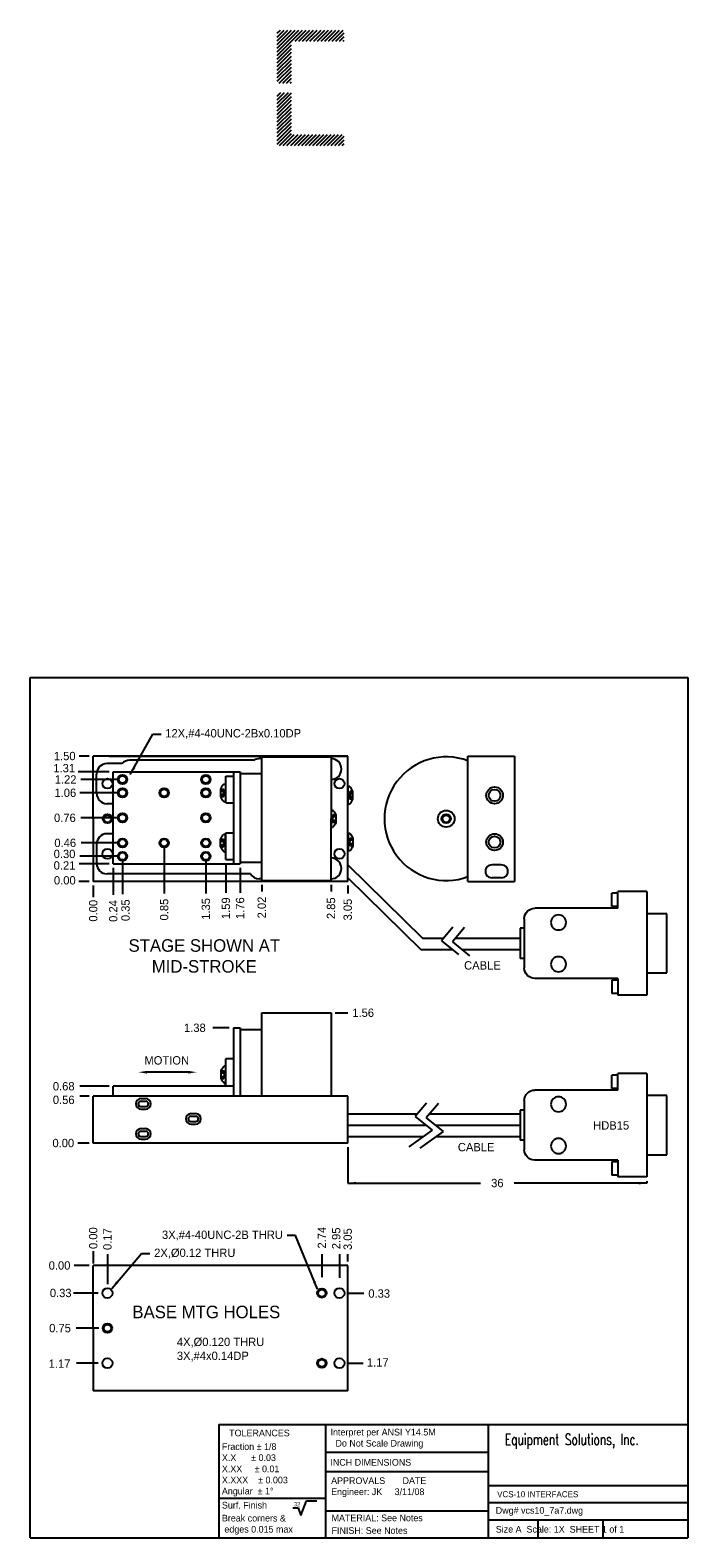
# Model space of a CAD drawing. Extents: x 56.1 to 141.2, y 26.6 to 52.6.
# Tile 2 of 2: x 133.3 to 141.2, y 34.6 to 52.6. Entities that reach past the tile are written whole.
import ezdxf

# ---------------------------------------------------------------- set-up
doc = ezdxf.new("R2010")
doc.units = 0
doc.header["$LTSCALE"] = 0.5
doc.header["$MEASUREMENT"] = 0
doc.linetypes.add('HIDDEN', pattern=[0.375, 0.25, -0.125])
doc.layers.get('0').update_dxf_attribs({"linetype": 'CONTINUOUS'})
for name, color, linetype in [('FASTENERS', 1, 'CONTINUOUS'), ('OBJECT', 7, 'CONTINUOUS'), ('TEXT', 1, 'CONTINUOUS'), ('TRACES', 3, 'CONTINUOUS')]:
    doc.layers.add(name, color=color, linetype=linetype)
doc.styles.add('ROMANC', font='romanc', dxfattribs={"width": 0.7, "height": 0.1})
doc.dimstyles.get("Standard").update_dxf_attribs({"dimtxt": 0.18, "dimasz": 0.18, "dimexe": 0.18, "dimexo": 0.0625, "dimgap": 0.09, "dimtad": 0, "dimtih": 1, "dimtoh": 1, "dimdec": 4, "dimzin": 0, "dimdsep": 46, "dimtxsty": 'Standard', "dimcen": 0.09, "dimadec": 0, "dimazin": 0, "dimtfac": 1, "dimtdec": 4, "dimtofl": 0, "dimtmove": 0, "dimatfit": 3, "dimfxl": 0, "dimtolj": 1, "dimtzin": 0, "dimarcsym": 0})

# ---------------------------------------------------------------- blocks, each defined once
blk = doc.blocks.new('A$C13053BF5')
at = {"layer": 'OBJECT', "color": 1}
for p, q in [((0, 0), (0, 0.22)), ((0.02, 0.22), (0, 0.22)), ((0.02, 0), (0, 0)), ((0.06, 0.06), (0.06, 0.16))]:
    blk.add_line(p, q, dxfattribs=at)
at = {"layer": 'OBJECT', "color": 1, "linetype": 'HIDDEN'}
for p, q in [((0.06, 0.157), (0.025, 0.157)), ((0.06, 0.063), (0.025, 0.063)), ((0.06, 0.133), (0.03, 0.133)), ((0.06, 0.087), (0.03, 0.087))]:
    blk.add_line(p, q, dxfattribs=at)
at = {"layer": 'OBJECT', "color": 1}
for start, end in [(19.8335, 48.2825), (311.7175, 340.1665)]:
    blk.add_arc((-0.079, 0.11), 0.147, start, end, dxfattribs=at)
at = {"layer": 'OBJECT', "color": 1, "linetype": 'HIDDEN'}
for centre, radius, start, end in [((0.072, 0.11), 0.0665, 135.169, 224.831), ((0.039, 0.148), 0.0168, 146.6405, 237.7565), ((0.039, 0.072), 0.0168, 122.2435, 213.3595), ((0.065, 0.11), 0.0419, 145.9487, 214.0513)]:
    blk.add_arc(centre, radius, start, end, dxfattribs=at)
blk = doc.blocks.new('A$C30FB3D11')
at = {"layer": 'TEXT', "xscale": -0.9639, "yscale": 0.9639, "zscale": 0.9639, "rotation": 90}
blk.add_blockref('A$C13053BF5', (0.212, 0.058), dxfattribs=at)
blk = doc.blocks.new('A$C476D34B0')
at = {"layer": 'FASTENERS', "rotation": 180}
blk.add_blockref('A$C30FB3D11', (0.212, 0.058), dxfattribs=at)
blk = doc.blocks.new('A$C38FB596C')
at = {"layer": 'OBJECT', "xscale": 0.9888000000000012, "yscale": 0.9888000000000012, "zscale": 0.9888, "rotation": 270}
blk.add_blockref('A$C476D34B0', (0, 0.105), dxfattribs=at)
blk = doc.blocks.new('A$C7EF0184B')
at = {"layer": 'OBJECT'}
for p, q in [((0.24, 0.62), (0.24, -0.62)), ((0.24, 0.62), (0.59, 0.62)), ((0.59, 0.42), (0.59, 0.62)), ((0.59, 0.6), (0.66, 0.6)), ((0.66, 0.44), (0.66, 0.6)), ((0.59, 0.44), (0.66, 0.44)), ((0.59, 0.42), (1.585, 0.42)), ((0, -0.355), (0, 0.355)), ((0, 0.355), (0.24, 0.355)), ((1.71, 0.295), (1.71, -0.295)), ((1.71, 0.18), (1.76, 0.18)), ((1.76, 0.18), (1.76, -0.18)), ((1.71, -0.18), (1.76, -0.18)), ((0.24, -0.355), (0, -0.355)), ((0.59, -0.42), (0.59, -0.62)), ((0.59, -0.42), (1.585, -0.42)), ((0.59, -0.44), (0.66, -0.44)), ((0.66, -0.44), (0.66, -0.6)), ((0.24, -0.62), (0.59, -0.62)), ((0.59, -0.6), (0.66, -0.6))]:
    blk.add_line(p, q, dxfattribs=at)
for centre in [(1.3, 0.25), (1.3, -0.25)]:
    blk.add_circle(centre, 0.09, dxfattribs=at)
for centre, start, end in [((1.585, 0.295), 0, 90), ((1.585, -0.295), 270, 0)]:
    blk.add_arc(centre, 0.125, start, end, dxfattribs=at)

msp = doc.modelspace()

# ---------------------------------------------------------------- hatches: boundary and pattern name
at = {"layer": 'TEXT'}
h = msp.add_hatch(dxfattribs=at)
h.set_pattern_fill('ANSI31', color=256, scale=0.25, style=0)
h.set_pattern_definition([(45, (95.806333, 49.62949), (-0.022097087, 0.022097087), [])])
h.paths.add_polyline_path([(137.049, 52.633), (136.249, 52.633), (136.249, 51.998), (136.419, 51.998), (136.419, 52.501), (137.049, 52.501)])
h.paths.add_polyline_path([(137.049, 51.385), (136.419, 51.385), (136.419, 51.888), (136.249, 51.888), (136.249, 51.253), (137.049, 51.253)])

# ---------------------------------------------------------------- linework, layer by layer
for p, q in [((133.286, 44.88), (141.169, 44.88)), ((133.286, 34.58), (133.286, 44.88)), ((135.548, 35.938), (141.169, 35.938)), ((135.548, 35.938), (135.548, 34.58)), ((136.828, 35.938), (136.828, 34.58)), ((138.775, 35.938), (138.775, 34.58)), ((136.828, 35.608), (138.775, 35.608)), ((136.828, 35.376), (138.775, 35.376)), ((138.775, 35.206), (141.169, 35.206)), ((135.548, 35.054), (136.828, 35.054)), ((136.531, 34.848), (136.597, 35.025)), ((136.597, 35.025), (136.723, 35.025)), ((136.436, 34.939), (136.499, 34.939)), ((136.499, 34.939), (136.531, 34.848)), ((136.828, 34.903), (138.775, 34.903)), ((138.775, 35.003), (141.169, 35.003)), ((138.775, 34.794), (141.169, 34.794)), ((139.373, 34.794), (139.373, 34.58)), ((140.15, 34.794), (140.15, 34.58)), ((133.286, 34.58), (141.169, 34.58))]:
    msp.add_line(p, q)
at = {"layer": 'FASTENERS'}
msp.add_line((133.993, 43.941), (133.876, 43.941), dxfattribs=at)
for centre in [(138.853, 43.471), (138.273, 43.191), (138.853, 42.911)]:
    msp.add_circle(centre, 0.1, dxfattribs=at)
at = {"layer": 'OBJECT'}
for p, q in [((141.169, 44.88), (141.169, 34.58)), ((134.043, 43.191), (134.043, 43.941)), ((137.093, 43.941), (134.043, 43.941)), ((134.233, 43.941), (137.093, 43.941)), ((135.965, 43.891), (134.478, 43.891)), ((136.063, 43.911), (136.033, 43.911)), ((137.093, 42.441), (137.093, 43.941)), ((138.533, 43.941), (139.093, 43.941)), ((138.533, 42.441), (138.533, 43.941)), ((139.093, 43.941), (139.093, 42.441)), ((134.083, 43.496), (134.083, 43.726)), ((134.387, 43.851), (134.208, 43.851)), ((134.283, 43.371), (134.208, 43.371)), ((134.043, 43.191), (134.043, 42.441)), ((134.283, 43.011), (134.208, 43.011)), ((134.083, 42.886), (134.083, 42.656)), ((138.933, 42.639), (138.823, 42.639)), ((137.093, 42.441), (134.043, 42.441)), ((135.926, 42.531), (134.208, 42.531)), ((136.063, 42.471), (136.033, 42.471)), ((138.533, 42.441), (139.093, 42.441)), ((138.933, 42.483), (138.823, 42.483)), ((137.093, 39.867), (134.043, 39.867)), ((134.043, 39.307), (134.043, 39.867)), ((134.613, 39.808), (134.673, 39.808)), ((134.613, 39.746), (134.673, 39.746)), ((134.616, 39.84), (134.67, 39.84)), ((137.093, 39.307), (137.093, 39.867)), ((134.616, 39.714), (134.67, 39.714)), ((135.213, 39.628), (135.273, 39.628)), ((135.213, 39.566), (135.273, 39.566)), ((135.216, 39.66), (135.27, 39.66)), ((134.613, 39.448), (134.673, 39.448)), ((134.613, 39.386), (134.673, 39.386)), ((134.616, 39.48), (134.67, 39.48)), ((135.216, 39.534), (135.27, 39.534)), ((137.093, 39.307), (134.043, 39.307)), ((134.616, 39.354), (134.67, 39.354)), ((137.093, 37.841), (134.043, 37.841)), ((134.043, 37.091), (134.043, 37.841)), ((137.093, 36.341), (137.093, 37.841)), ((134.043, 37.091), (134.043, 36.341)), ((137.093, 36.341), (134.043, 36.341))]:
    msp.add_line(p, q, dxfattribs=at)
at = {"layer": 'OBJECT', "color": 6}
for p, q in [((136.063, 42.451), (136.063, 43.931)), ((136.063, 43.931), (136.893, 43.931)), ((136.893, 43.931), (136.893, 43.191)), ((136.893, 42.451), (136.893, 43.191)), ((136.063, 42.451), (136.893, 42.451)), ((136.063, 39.867), (136.063, 40.867)), ((136.063, 40.867), (136.893, 40.867)), ((136.893, 40.867), (136.893, 39.867)), ((136.893, 40.597), (136.893, 40.436))]:
    msp.add_line(p, q, dxfattribs=at)
at = {"layer": 'OBJECT'}
for centre, radius in [((134.213, 43.611), 0.06), ((136.993, 43.611), 0.06), ((138.853, 43.471), 0.07), ((134.213, 43.191), 0.055), ((134.213, 43.191), 0.044), ((138.853, 42.911), 0.07), ((134.213, 42.771), 0.06), ((136.993, 42.771), 0.06), ((134.213, 37.511), 0.06), ((136.783, 37.511), 0.055), ((136.783, 37.511), 0.044), ((136.993, 37.511), 0.06), ((134.213, 37.091), 0.055), ((134.213, 37.091), 0.044), ((134.213, 36.671), 0.06), ((136.783, 36.671), 0.055), ((136.783, 36.671), 0.044), ((136.993, 36.671), 0.06)]:
    msp.add_circle(centre, radius, dxfattribs=at)
at = {"layer": 'OBJECT', "color": 6}
for radius in [0.055, 0.044]:
    msp.add_circle((138.273, 43.191), radius, dxfattribs=at)
at = {"layer": 'OBJECT'}
for centre, radius, start, end in [((134.478, 43.766), 0.125, 90, 137.1564), ((136.033, 43.785), 0.125, 90, 122.8572), ((136.893, 43.786), 0.125, 270, 90), ((134.208, 43.726), 0.125, 90, 180), ((134.208, 43.496), 0.125, 180, 270), ((134.208, 42.886), 0.125, 90, 180), ((134.208, 42.656), 0.125, 180, 270), ((136.893, 42.596), 0.125, 270, 90), ((138.821, 42.561), 0.078, 88.5404, 271.4596), ((138.935, 42.561), 0.078, 268.5404, 91.4596), ((136.033, 42.596), 0.125, 211.3374, 270), ((134.616, 39.777), 0.063, 90, 270), ((134.613, 39.777), 0.031, 90, 270), ((134.67, 39.777), 0.063, 270, 90), ((134.673, 39.777), 0.031, 270, 90), ((135.216, 39.597), 0.063, 90, 270), ((135.213, 39.597), 0.031, 90, 270), ((135.27, 39.597), 0.063, 270, 90), ((135.273, 39.597), 0.031, 270, 90), ((134.616, 39.417), 0.063, 90, 270), ((134.613, 39.417), 0.031, 90, 270), ((134.67, 39.417), 0.063, 270, 90), ((134.673, 39.417), 0.031, 270, 90)]:
    msp.add_arc(centre, radius, start, end, dxfattribs=at)
at = {"layer": 'OBJECT', "color": 6}
msp.add_arc((138.273, 43.191), 0.74, 69.43, 290.57, dxfattribs=at)
at = {"layer": 'TEXT'}
for p, q in [((134.233, 43.751), (133.862, 43.751)), ((134.343, 43.661), (133.895, 43.661)), ((134.343, 43.501), (133.883, 43.501)), ((134.343, 43.201), (133.895, 43.201)), ((134.343, 42.901), (133.899, 42.901)), ((134.893, 42.851), (134.893, 42.294)), ((134.233, 42.651), (133.874, 42.651)), ((134.343, 42.741), (133.883, 42.741)), ((134.393, 42.691), (134.393, 42.286)), ((135.393, 42.691), (135.393, 42.294)), ((135.633, 42.651), (135.633, 42.303)), ((133.993, 42.441), (133.87, 42.441)), ((134.283, 42.601), (134.283, 42.278)), ((135.803, 42.601), (135.803, 42.303)), ((134.043, 42.391), (134.043, 42.251)), ((136.063, 42.401), (136.063, 42.319)), ((136.893, 42.401), (136.893, 42.319)), ((137.093, 42.391), (137.093, 42.295)), ((136.943, 40.867), (137.095, 40.867)), ((135.673, 40.687), (135.475, 40.687)), ((134.233, 39.987), (133.881, 39.987)), ((133.993, 39.867), (133.881, 39.867)), ((133.993, 39.307), (133.859, 39.307)), ((134.043, 38.012), (134.043, 37.867)), ((134.213, 37.975), (134.213, 37.617)), ((136.783, 37.975), (136.783, 37.702)), ((136.993, 37.975), (136.993, 37.694)), ((137.093, 37.891), (137.093, 37.975)), ((133.993, 37.841), (133.814, 37.841)), ((134.103, 37.511), (133.806, 37.511)), ((137.103, 37.511), (137.286, 37.511)), ((134.108, 37.091), (133.837, 37.091)), ((134.103, 36.671), (133.844, 36.671)), ((137.103, 36.671), (137.279, 36.671))]:
    msp.add_line(p, q, dxfattribs=at)
at = {"layer": 'TRACES'}
for p, q in [((134.283, 42.651), (134.283, 43.751)), ((134.283, 43.751), (135.803, 43.751)), ((135.633, 43.701), (135.723, 43.701)), ((135.633, 43.381), (135.633, 43.701)), ((135.723, 43.751), (135.723, 42.651)), ((135.723, 43.751), (135.723, 42.651)), ((135.803, 43.751), (135.803, 42.651)), ((135.803, 43.731), (136.063, 43.731)), ((135.633, 43.381), (135.723, 43.381)), ((135.633, 42.701), (135.633, 43.021)), ((135.633, 43.021), (135.723, 43.021)), ((134.283, 42.651), (135.803, 42.651)), ((135.633, 42.701), (135.723, 42.701)), ((135.803, 42.671), (136.063, 42.671)), ((137.093, 42.639), (137.987, 41.762)), ((137.093, 42.483), (137.97, 41.627)), ((138.351, 41.892), (138.215, 41.73)), ((138.494, 41.887), (138.349, 41.715)), ((137.987, 41.762), (138.241, 41.762)), ((138.215, 41.73), (138.419, 41.566)), ((138.349, 41.715), (138.553, 41.551)), ((138.388, 41.762), (139.159, 41.762)), ((137.97, 41.627), (138.343, 41.627)), ((138.459, 41.627), (139.159, 41.627)), ((135.723, 40.687), (135.723, 39.867)), ((135.723, 40.687), (135.803, 40.687)), ((135.803, 40.687), (135.803, 39.867)), ((135.803, 40.667), (136.063, 40.667)), ((135.723, 40.317), (135.633, 40.317)), ((135.633, 39.987), (135.633, 40.317)), ((135.723, 40.317), (135.723, 40.207)), ((135.187, 40.156), (134.681, 40.156)), ((135.723, 39.987), (134.283, 39.987)), ((134.283, 39.867), (134.283, 39.987)), ((135.723, 39.967), (135.723, 39.937)), ((138.036, 39.787), (137.9, 39.626)), ((138.179, 39.782), (138.034, 39.611)), ((137.093, 39.657), (137.926, 39.657)), ((137.9, 39.626), (138.104, 39.461)), ((138.034, 39.611), (138.238, 39.446)), ((138.073, 39.657), (139.159, 39.657)), ((137.093, 39.522), (138.028, 39.522)), ((137.093, 39.387), (137.999, 39.387)), ((138.104, 39.461), (137.825, 39.262)), ((138.238, 39.446), (137.959, 39.247)), ((138.144, 39.522), (139.159, 39.522)), ((138.155, 39.387), (139.159, 39.387)), ((137.093, 39.257), (137.093, 38.828)), ((137.093, 38.828), (138.686, 38.828)), ((140.679, 38.828), (139.086, 38.828)), ((140.679, 38.852), (140.679, 38.828))]:
    msp.add_line(p, q, dxfattribs=at)
for centre, radius in [((134.393, 43.661), 0.055), ((134.393, 43.661), 0.044), ((135.393, 43.661), 0.055), ((135.393, 43.661), 0.044), ((134.393, 43.501), 0.055), ((134.393, 43.501), 0.044), ((134.893, 43.501), 0.055), ((134.893, 43.501), 0.044), ((135.393, 43.501), 0.055), ((135.393, 43.501), 0.044), ((134.393, 43.201), 0.055), ((134.393, 43.201), 0.044), ((135.393, 43.201), 0.055), ((135.393, 43.201), 0.044), ((134.393, 42.901), 0.055), ((134.393, 42.741), 0.055), ((134.393, 42.901), 0.044), ((134.893, 42.901), 0.055), ((134.893, 42.901), 0.044), ((135.393, 42.901), 0.055), ((135.393, 42.741), 0.055), ((135.393, 42.901), 0.044), ((134.393, 42.741), 0.044), ((135.393, 42.741), 0.044)]:
    msp.add_circle(centre, radius, dxfattribs=at)
for points in [[(134.686, 40.139), (134.586, 40.156), (134.686, 40.172)], [(135.182, 40.139), (135.282, 40.156), (135.182, 40.172)], [(137.193, 38.844), (137.193, 38.811), (137.093, 38.828)], [(140.579, 38.844), (140.579, 38.811), (140.679, 38.828)]]:
    msp.add_solid(points, dxfattribs=at)

# ---------------------------------------------------------------- block references
at = {"layer": 'FASTENERS', "xscale": -1}
for p in [(140.919, 41.699), (140.919, 39.522)]:
    msp.add_blockref('A$C7EF0184B', p, dxfattribs=at)
at = {"layer": 'OBJECT', "xscale": -1}
msp.add_blockref('A$C38FB596C', (135.627, 43.501), dxfattribs=at)
at = {"layer": 'OBJECT', "xscale": -1, "rotation": 180}
msp.add_blockref('A$C38FB596C', (137.098, 43.471), dxfattribs=at)
at = {"layer": 'OBJECT'}
for p in [(136.893, 43.191), (137.098, 42.911)]:
    msp.add_blockref('A$C38FB596C', p, dxfattribs=at)
at = {"layer": 'OBJECT', "rotation": 180}
for p in [(135.627, 42.901), (135.633, 40.127)]:
    msp.add_blockref('A$C38FB596C', p, dxfattribs=at)

# ---------------------------------------------------------------- texts
msp.add_text('32', height=0.05).set_placement((136.448, 34.958))
at = {"layer": 'FASTENERS', "insert": (133.701, 43.941), "char_height": 0.1, "attachment_point": 5}
msp.add_mtext('\\A1;1.50', dxfattribs=at)
at = {"layer": 'OBJECT'}
for s, height, p in [('TOLERANCES', 0.08, (135.672, 35.796)), ('Interpret per ANSI Y14.5M', 0.07998, (136.887, 35.806)), ('  Do Not Scale Drawing', 0.07998, (136.887, 35.673)), ('X.X      ± 0.03', 0.07998, (135.585, 35.5)), ('Fraction ± 1/8', 0.07998, (135.585, 35.633)), ('X.XX     ± 0.01', 0.07998, (135.585, 35.366)), ('INCH DIMENSIONS', 0.07998, (136.885, 35.444)), ('X.XXX    ± 0.003', 0.07998, (135.585, 35.233)), ('APPROVALS       DATE', 0.07998, (136.894, 35.225)), ('Angular  ± 1°', 0.07998, (135.585, 35.1)), ('Engineer: JK     3/11/08', 0.07998, (136.894, 35.092)), ('VCS-10 INTERFACES', 0.07198, (138.883, 35.067)), ('Surf. Finish ', 0.07998, (135.585, 34.931)), ('Break corners &', 0.07998, (135.585, 34.776)), ('MATERIAL: See Notes', 0.07998, (136.899, 34.779)), ('Dwg# vcs10_7a7.dwg', 0.07998, (138.867, 34.869)), (' edges 0.015 max', 0.07998, (135.585, 34.643)), ('FINISH: See Notes', 0.07998, (136.899, 34.628)), ('Size A  Scale: 1X  SHEET 1 of 1', 0.07998, (138.867, 34.643))]:
    msp.add_text(s, height=height, dxfattribs=at).set_placement(p)
at = {"layer": 'OBJECT', "style": 'ROMANC', "width": 0.7}
msp.add_text('Equipment Solutions, Inc.', height=0.1333, dxfattribs=at).set_placement((138.977, 35.692))
at = {"layer": 'TEXT', "char_height": 0.1}
for s, insert, attachment_point in [('12X,#4-40UNC-2Bx0.10DP', (134.906, 44.205), 4), ('\\A1;1.31', (133.695, 43.796), 5), ('\\A1;1.22', (133.712, 43.661), 5), ('\\A1;1.06', (133.708, 43.501), 5), ('\\A1;0.76', (133.703, 43.201), 5), ('\\A1;0.30', (133.699, 42.769), 5), ('\\A1;0.46', (133.707, 42.901), 5), ('\\A1;0.21', (133.699, 42.631), 5), ('\\A1;0.00', (133.702, 42.453), 5), ('\\A1;1.56', (137.278, 40.867), 5), ('\\A1;1.38', (135.261, 40.687), 5), ('\\A1;0.68', (133.689, 39.987), 5), ('\\A1;0.56', (133.689, 39.824), 5), ('\\A1;0.00', (133.684, 39.307), 5), ('3X,#4-40UNC-2B THRU', (136.316, 38.2), 6), ('2X,%%C0.12 THRU', (134.773, 37.984), 4), ('\\A1;0.00', (133.639, 37.841), 5), ('\\A1;0.33', (133.653, 37.512), 5), ('\\A1;0.33', (137.47, 37.505), 5), ('\\A1;0.75', (133.645, 37.091), 5), ('\\A1;1.17', (133.639, 36.666), 5), ('\\A1;1.17', (137.453, 36.681), 5)]:
    msp.add_mtext(s, dxfattribs=dict(at, insert=insert, attachment_point=attachment_point))
at = {"layer": 'TEXT', "char_height": 0.1, "attachment_point": 5, "rotation": 90}
for s, insert in [('\\A1;1.59', (135.633, 42.119)), ('\\A1;1.76', (135.803, 42.12)), ('\\A1;2.02', (136.063, 42.128)), ('\\A1;2.85', (136.893, 42.119)), ('\\A1;0.00', (134.043, 42.089)), ('\\A1;0.24', (134.283, 42.086)), ('\\A1;0.35', (134.43, 42.095)), ('\\A1;0.85', (134.893, 42.103)), ('\\A1;1.35', (135.393, 42.111)), ('\\A1;3.05', (137.093, 42.103)), ('\\A1;0.00', (134.043, 38.169)), ('\\A1;0.17', (134.213, 38.157)), ('\\A1;2.74', (136.783, 38.174)), ('\\A1;2.95', (136.955, 38.166)), ('\\A1;3.05', (137.093, 38.157))]:
    msp.add_mtext(s, dxfattribs=dict(at, insert=insert))
at = {"layer": 'TEXT', "char_height": 0.15}
for s, insert, width, attachment_point in [('STAGE SHOWN AT MID-STROKE', (135.374, 41.748), 2.07087, 2), ('BASE MTG HOLES', (134.512, 37.36), 2.30644, 1)]:
    msp.add_mtext(s, dxfattribs=dict(at, insert=insert, width=width, attachment_point=attachment_point))
at = {"layer": 'TEXT', "color": 1, "insert": (135.045, 36.834), "char_height": 0.1, "attachment_point": 4}
msp.add_mtext('4X,%%C0.120 THRU\\P3X,#4x0.14DP', dxfattribs=at)
at = {"layer": 'TRACES', "char_height": 0.1, "attachment_point": 5}
for s, insert in [('CABLE', (138.707, 41.434)), ('MOTION', (134.924, 40.297)), ('HDB15', (140.25, 39.518)), ('CABLE', (138.632, 39.258)), ('36', (138.886, 38.828))]:
    msp.add_mtext(s, dxfattribs=dict(at, insert=insert))

# ---------------------------------------------------------------- leaders
at = {"layer": 'TEXT', "annotation_type": 0, "has_hookline": 1}
for points, hookline_direction, text_width in [([(134.487, 43.72), (134.756, 44.205), (134.856, 44.205)], 0, 1.933), ([(136.729, 37.556), (136.466, 38.2), (136.366, 38.2)], 1, 1.8), ([(134.265, 37.566), (134.623, 37.984), (134.723, 37.984)], 0, 1.1)]:
    msp.add_leader(points, dimstyle='Standard', override={"dimtxt": 0.1, "dimasz": 0.1, "dimexe": 0.1, "dimexo": 0.05, "dimgap": 0.05, "dimtih": 0, "dimtoh": 0, "dimdec": 2, "dimcen": 0.1, "dimtp": 1, "dimtm": -1, "dimtzin": 8}, dxfattribs=dict(at, hookline_direction=hookline_direction, text_width=text_width))

doc.saveas('drawing.dxf')
